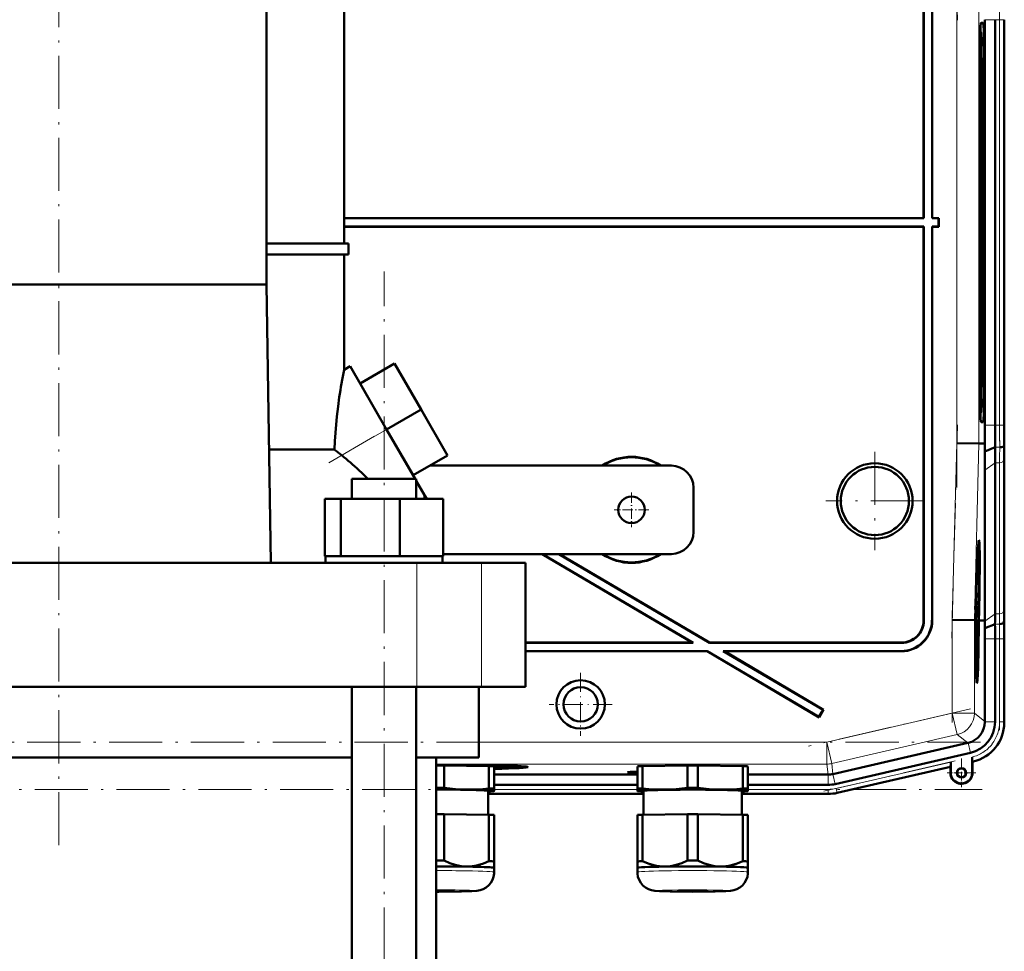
# Model space of a CAD drawing. Extents: x -1358 to 1757, y -1691 to 755.
# Tile 97 of 100: x 1393 to 1615, y 91 to 302. Entities that reach past the tile are written whole.
import ezdxf

# ---------------------------------------------------------------- set-up
doc = ezdxf.new("R2010")
doc.units = 0
doc.linetypes.add('DASHDOT', pattern=[18.5, 12, -3, 0.5, -3])

msp = doc.modelspace()

# ---------------------------------------------------------------- linework, layer by layer
at = {"color": 7, "linetype": 'DASHDOT', "lineweight": 18}
for p, q in [((1401.43, 115.06), (1401.43, 353.14)), ((1604.6, 301.66), (1603.33, 349.88)), ((1604.49, 195.92), (1604.49, 315.88)), ((1614.14, 310.93), (1614.14, 200.87)), ((1474.97, -318), (1474.97, 244.8)), ((1462.46, 201.53), (1483.5, 213.68)), ((1603.33, 161.91), (1604.6, 210.13)), ((1585.93, 204), (1585.93, 181.8)), ((1597.03, 192.9), (1574.83, 192.9)), ((1603.44, 142.83), (1603.44, 168.1)), ((1614.14, 163.64), (1614.14, 141.07)), ((1607.56, 145.89), (1570.96, 137.44)), ((1609.82, 138.39), (1192.83, 138.39)), ((1574.38, 127.24), (1605.69, 134.47)), ((1192.49, 127.68), (1610.17, 127.68))]:
    msp.add_line(p, q, dxfattribs=at)
at = {"color": 7, "lineweight": 50}
for p, q in [((1596.93, 256.9), (1596.93, 345.9)), ((1597, 256.83), (1597, 345.97)), ((1598.86, 345.83), (1598.86, 256.83)), ((1598.93, 345.9), (1598.93, 256.9)), ((1448.38, 333.3), (1448.38, 241.9)), ((1465.93, 251.15), (1465.93, 333.3)), ((1609.94, 301.08), (1610.39, 301.08)), ((1610.82, 210.04), (1610.82, 301.76)), ((1613.12, 301.76), (1613.12, 210.04)), ((1615.18, 210.04), (1615.18, 301.76)), ((1615.18, 301.76), (1615.18, 210.04)), ((1609.89, 298.9), (1609.78, 299.02)), ((1609.78, 298.91), (1609.89, 298.91)), ((1609.68, 220.9), (1609.68, 290.9)), ((1610.1, 290.9), (1610.1, 220.9)), ((1610.65, 290.9), (1610.65, 220.9)), ((1596.93, 256.9), (1465.93, 256.9)), ((1597, 256.83), (1465.93, 256.83)), ((1597, 256.83), (1596.93, 256.9)), ((1598.93, 256.9), (1598.86, 256.83)), ((1600.36, 256.83), (1598.86, 256.83)), ((1600.43, 256.9), (1598.93, 256.9)), ((1600.36, 256.83), (1600.43, 256.9)), ((1600.36, 254.97), (1600.36, 256.83)), ((1600.43, 254.9), (1600.43, 256.9)), ((1465.93, 254.97), (1597, 254.97)), ((1465.93, 254.9), (1596.93, 254.9)), ((1597, 254.97), (1596.93, 254.9)), ((1596.93, 254.9), (1596.93, 165.9)), ((1597, 254.97), (1597, 165.83)), ((1598.86, 165.96), (1598.86, 254.97)), ((1598.93, 254.9), (1598.86, 254.97)), ((1598.86, 254.97), (1600.36, 254.97)), ((1598.93, 165.89), (1598.93, 254.9)), ((1598.93, 254.9), (1600.43, 254.9)), ((1600.36, 254.97), (1600.43, 254.9)), ((1448.38, 251.15), (1466.93, 251.15)), ((1466.93, 248.65), (1466.93, 251.15)), ((1466.93, 248.65), (1448.38, 248.65)), ((1465.93, 222.59), (1465.93, 248.65)), ((1448.38, 241.9), (1354.48, 241.9)), ((1448.38, 241.9), (1449.41, 178.9)), ((1465.93, 222.59), (1467.31, 223.39)), ((1467.31, 223.39), (1475.56, 209.1)), ((1469.56, 219.49), (1477.35, 223.99)), ((1483.35, 213.6), (1477.35, 223.99)), ((1475.56, 209.1), (1469.56, 219.49)), ((1475.56, 209.1), (1483.35, 213.6)), ((1489.35, 203.21), (1483.35, 213.6)), ((1609.89, 212.89), (1609.78, 212.89)), ((1609.89, 212.89), (1609.78, 212.78)), ((1610.39, 210.71), (1609.94, 210.71)), ((1482.03, 197.9), (1475.56, 209.1)), ((1481.56, 198.71), (1476.9, 206.77)), ((1604.49, 205.98), (1609.48, 205.92)), ((1610.83, 205.9), (1609.48, 205.92)), ((1610.8, 204.1), (1610.83, 205.9)), ((1610.8, 204.1), (1613.14, 205.07)), ((1615.17, 205.47), (1615.2, 205.9)), ((1448.99, 204.51), (1463.81, 204.51)), ((1481.56, 198.71), (1489.35, 203.21)), ((1615.18, 168.83), (1615.18, 202.97)), ((1615.18, 168.83), (1615.18, 202.97)), ((1539.93, 200.9), (1485.36, 200.9)), ((1613.12, 167.41), (1613.12, 201.55)), ((1610.77, 165.9), (1610.77, 199.89)), ((1467.67, 197.9), (1480.13, 197.9)), ((1467.67, 193.4), (1467.67, 197.9)), ((1480.13, 197.9), (1482.27, 197.9)), ((1482.27, 197.48), (1482.27, 197.9)), ((1482.27, 193.4), (1482.27, 197.9)), ((1484.13, 194.25), (1482.27, 197.48)), ((1544.93, 195.9), (1544.93, 185.9)), ((1484.13, 193.4), (1484.13, 194.25)), ((1484.13, 194.25), (1484.62, 193.4)), ((1461.58, 193.4), (1465.17, 193.4)), ((1461.58, 180.4), (1461.58, 193.4)), ((1465.17, 193.4), (1478.55, 193.4)), ((1465.17, 180.4), (1465.17, 193.4)), ((1478.55, 193.4), (1488.35, 193.4)), ((1478.55, 180.4), (1478.55, 193.4)), ((1488.35, 180.4), (1488.35, 193.4)), ((1488.35, 180.4), (1488.35, 193.4)), ((1461.58, 180.4), (1461.95, 180.4)), ((1461.77, 180.4), (1464.8, 180.4)), ((1461.77, 180.4), (1461.77, 178.9)), ((1464.8, 180.4), (1465.17, 180.4)), ((1465.17, 180.4), (1466.55, 180.4)), ((1466.55, 180.4), (1474.97, 180.4)), ((1474.97, 180.4), (1477.17, 180.4)), ((1477.17, 180.4), (1478.55, 180.4)), ((1478.55, 180.4), (1479.56, 180.4)), ((1479.56, 180.4), (1487.34, 180.4)), ((1487.34, 180.4), (1488.35, 180.4)), ((1488.17, 180.4), (1488.17, 178.9)), ((1488.17, 180.4), (1488.17, 178.9)), ((1488.35, 180.9), (1539.93, 180.9)), ((1510.69, 180.9), (1544.6, 160.9)), ((1510.83, 180.9), (1544.86, 160.83)), ((1514.49, 180.9), (1548.52, 160.83)), ((1514.63, 180.9), (1548.54, 160.9)), ((1609.44, 182.26), (1609.25, 182.32)), ((1320.44, 178.9), (1482.42, 178.9)), ((1482.42, 178.9), (1496.99, 178.9)), ((1496.99, 178.9), (1506.93, 178.9)), ((1506.93, 150.9), (1506.93, 178.9)), ((1608.95, 174.02), (1608.93, 174.02)), ((1608.96, 173.96), (1608.93, 173.96)), ((1608.95, 174.02), (1608.94, 174.22)), ((1608.96, 174.81), (1608.96, 173.96)), ((1608.88, 172.16), (1608.85, 172.16)), ((1608.88, 172.08), (1608.85, 172.08)), ((1608.89, 172.03), (1608.85, 172.03)), ((1608.86, 171.64), (1608.86, 171.15)), ((1608.91, 171.59), (1608.86, 171.59)), ((1608.88, 172.08), (1608.88, 172.16)), ((1608.89, 172.03), (1608.88, 172.08)), ((1608.89, 172.85), (1608.9, 173.19)), ((1608.89, 172.99), (1608.89, 172.85)), ((1608.89, 172.35), (1608.89, 172.03)), ((1608.93, 172.32), (1608.89, 172.32)), ((1608.9, 171.1), (1608.91, 171.59)), ((1608.91, 171.59), (1608.93, 172.32)), ((1608.92, 169.37), (1608.77, 169.37)), ((1608.82, 170.46), (1608.8, 170.46)), ((1608.9, 171.1), (1608.82, 171.1)), ((1608.82, 170.46), (1608.83, 170.87)), ((1608.83, 170.87), (1608.82, 170.87)), ((1608.92, 169.37), (1608.82, 170.46)), ((1608.82, 169.12), (1608.82, 169.37)), ((1608.86, 171.15), (1608.83, 171.15)), ((1608.83, 170.87), (1608.83, 171.1)), ((1608.83, 170.87), (1608.92, 169.78)), ((1608.92, 169.78), (1608.92, 169.37)), ((1608.63, 167.38), (1608.59, 165.93)), ((1608.67, 167.38), (1608.63, 167.38)), ((1608.63, 167.38), (1608.67, 167.38)), ((1608.64, 165.93), (1608.67, 167.38)), ((1608.65, 168.4), (1608.7, 168.4)), ((1608.7, 168.4), (1608.65, 168.4)), ((1608.73, 167.89), (1608.68, 165.93)), ((1608.8, 167.1), (1608.71, 167.1)), ((1608.88, 169.12), (1608.76, 169.13)), ((1608.81, 168.93), (1608.76, 168.93)), ((1608.8, 167.1), (1608.81, 168.93)), ((1608.85, 166.7), (1608.8, 167.1)), ((1608.83, 168.93), (1608.81, 167.5)), ((1608.81, 168.93), (1608.83, 168.93)), ((1608.81, 167.5), (1608.84, 167.31)), ((1608.84, 167.99), (1608.82, 167.99)), ((1608.89, 167.85), (1608.85, 167.85)), ((1608.85, 167.2), (1608.85, 166.7)), ((1608.87, 167.15), (1608.85, 167.15)), ((1608.87, 167.15), (1608.89, 167.85)), ((1608.87, 166.65), (1608.87, 167.15)), ((1609.34, 165.92), (1609.4, 167.89)), ((1609.44, 167.88), (1609.39, 165.92)), ((1609.43, 165.92), (1609.49, 167.88)), ((1603.44, 166), (1608.44, 165.93)), ((1608.44, 165.93), (1608.59, 165.93)), ((1608.68, 165.93), (1608.64, 165.93)), ((1608.88, 166.11), (1608.69, 166.11)), ((1608.81, 166.06), (1608.69, 166.06)), ((1608.78, 164.88), (1608.69, 164.88)), ((1608.85, 166.7), (1608.7, 166.71)), ((1608.87, 166.65), (1608.7, 166.66)), ((1608.86, 164.23), (1608.88, 166.11)), ((1608.89, 166.11), (1608.87, 163.59)), ((1608.88, 166.11), (1608.89, 166.11)), ((1609.39, 165.92), (1609.34, 165.92)), ((1609.43, 165.91), (1609.81, 165.91)), ((1609.81, 165.91), (1610.77, 165.9)), ((1610.77, 165.76), (1610.77, 165.9)), ((1610.8, 164.12), (1613.1, 165.07)), ((1615.12, 165.47), (1615.16, 165.9)), ((1608.79, 163.64), (1608.7, 163.64)), ((1608.87, 163.59), (1608.7, 163.59)), ((1608.76, 163.05), (1608.7, 163.05)), ((1608.75, 162.24), (1608.76, 163.05)), ((1608.76, 163.05), (1608.86, 163.05)), ((1608.77, 162.51), (1608.85, 161.48)), ((1608.86, 162.51), (1608.77, 162.51)), ((1608.84, 164.53), (1608.79, 164.53)), ((1608.8, 164.14), (1608.79, 163.64)), ((1608.86, 163.64), (1608.79, 163.64)), ((1608.86, 163.05), (1608.86, 162.51)), ((1544.6, 160.9), (1506.93, 160.9)), ((1544.86, 160.83), (1506.93, 160.83)), ((1544.86, 160.83), (1544.6, 160.9)), ((1548.52, 160.83), (1548.54, 160.9)), ((1592, 160.83), (1548.52, 160.83)), ((1591.93, 160.9), (1548.54, 160.9)), ((1608.75, 162.24), (1608.71, 162.24)), ((1608.83, 161.2), (1608.73, 161.2)), ((1608.74, 160.26), (1608.81, 161.02)), ((1608.82, 161.39), (1608.75, 162.24)), ((1608.84, 160.91), (1608.75, 159.92)), ((1608.81, 161.02), (1608.83, 161.2)), ((1608.83, 161.2), (1608.82, 161.39)), ((1608.85, 161.48), (1608.84, 160.91)), ((1610.82, 143.04), (1610.82, 161.76)), ((1613.12, 142.95), (1613.12, 161.76)), ((1615.18, 142.75), (1615.18, 161.76)), ((1615.18, 142.95), (1615.18, 161.76)), ((1506.93, 158.97), (1548.01, 158.97)), ((1506.93, 158.9), (1547.99, 158.9)), ((1547.99, 158.9), (1548.01, 158.97)), ((1547.99, 158.9), (1573.31, 143.97)), ((1548.01, 158.97), (1573.28, 144.06)), ((1551.93, 158.9), (1551.67, 158.97)), ((1551.67, 158.97), (1591.86, 158.97)), ((1551.67, 158.97), (1574.23, 145.67)), ((1551.93, 158.9), (1591.93, 158.9)), ((1551.93, 158.9), (1574.33, 145.69)), ((1608.75, 159.89), (1608.83, 159.89)), ((1608.83, 159.34), (1608.76, 159.35)), ((1608.83, 159.89), (1608.83, 159.34)), ((1609.02, 153.46), (1608.82, 153.41)), ((1482.42, 150.9), (1320.44, 150.9)), ((1467.67, -271.1), (1467.67, 150.9)), ((1482.27, -271.1), (1482.27, 150.9)), ((1496.99, 150.9), (1482.42, 150.9)), ((1496.43, 150.9), (1496.43, 134.9)), ((1506.93, 150.9), (1496.99, 150.9)), ((1574.23, 145.67), (1573.28, 144.06)), ((1574.33, 145.69), (1573.31, 143.97)), ((1574.23, 145.67), (1574.33, 145.69)), ((1573.28, 144.06), (1573.31, 143.97)), ((1610.82, 143.04), (1610.82, 142.95)), ((1606.94, 138.17), (1576.47, 131.14)), ((1607.03, 138.19), (1606.94, 138.17)), ((1576.98, 128.89), (1607.55, 135.95)), ((1467.67, 134.9), (1335.19, 134.9)), ((1496.43, 134.9), (1482.27, 134.9)), ((1486.78, -271.1), (1486.78, 134.9)), ((1603.08, 133.87), (1603.08, 131.44)), ((1607.94, 134.99), (1607.94, 134.61)), ((1607.94, 131.44), (1607.94, 134.99)), ((1607.94, 134.61), (1607.95, 134.28)), ((1607.97, 133.97), (1608.01, 133.94)), ((1608.01, 133.94), (1608.21, 133.99)), ((1608.01, 133.94), (1608.21, 133.99)), ((1608.01, 133.94), (1608.01, 131.44)), ((1608.01, 131.44), (1608.01, 133.94)), ((1486.85, 133.21), (1486.85, 133.26)), ((1486.85, 133.26), (1486.85, 133.21)), ((1487.85, 133.26), (1487.85, 133.21)), ((1487.85, 133.21), (1487.85, 133.26)), ((1488.56, 133.09), (1498.69, 132.94)), ((1488.56, 128.04), (1488.56, 133.09)), ((1496.56, 133.08), (1496.56, 132.97)), ((1498.69, 127.89), (1498.69, 132.94)), ((1499.87, 127.84), (1499.87, 132.89)), ((1505.46, 132.73), (1505.53, 132.96)), ((1532.25, 127.83), (1532.25, 132.88)), ((1533.43, 132.94), (1543.56, 133.09)), ((1533.43, 127.89), (1533.43, 132.94)), ((1543.56, 128.04), (1543.56, 133.09)), ((1545.93, 133.09), (1556.06, 132.94)), ((1545.93, 128.04), (1545.93, 133.09)), ((1556.06, 127.89), (1556.06, 132.94)), ((1557.25, 127.83), (1557.25, 132.88)), ((1577.44, 126.89), (1603.01, 132.79)), ((1577.44, 126.89), (1603.01, 132.79)), ((1603.01, 132.79), (1603.05, 132.83)), ((1603.01, 131.44), (1603.01, 132.79)), ((1499.87, 131.01), (1532.25, 131.01)), ((1557.25, 131.01), (1575.35, 131.01)), ((1498.52, 127.34), (1498.52, 121.95)), ((1499.81, 127.3), (1499.87, 127.32)), ((1499.87, 128.71), (1532.25, 128.71)), ((1499.87, 127.34), (1499.87, 127.84)), ((1499.87, 127.32), (1499.87, 127.34)), ((1532.25, 127.83), (1532.25, 127.33)), ((1532.25, 127.33), (1532.25, 127.32)), ((1532.31, 127.3), (1532.25, 127.32)), ((1533.6, 121.94), (1533.6, 127.33)), ((1555.9, 127.33), (1555.9, 121.94)), ((1557.19, 127.3), (1557.25, 127.32)), ((1557.25, 128.71), (1575.36, 128.71)), ((1557.25, 127.33), (1557.25, 127.83)), ((1557.25, 127.32), (1557.25, 127.33)), ((1498.52, 126.65), (1533.6, 126.65)), ((1498.52, 126.65), (1533.6, 126.65)), ((1575.36, 126.65), (1555.9, 126.65)), ((1555.9, 126.65), (1575.36, 126.65)), ((1488.56, 122.1), (1498.69, 121.94)), ((1488.56, 122.1), (1488.56, 111.59)), ((1498.69, 121.94), (1498.69, 111.44)), ((1499.87, 121.89), (1499.87, 111.39)), ((1532.25, 121.89), (1532.25, 111.38)), ((1533.43, 121.94), (1543.56, 122.1)), ((1533.43, 121.94), (1533.43, 111.44)), ((1543.56, 122.1), (1543.56, 111.59)), ((1545.93, 122.1), (1556.06, 121.94)), ((1545.93, 122.1), (1545.93, 111.59)), ((1556.06, 121.94), (1556.06, 111.44)), ((1557.25, 121.89), (1557.25, 111.38)), ((1499.87, 109.93), (1499.87, 111.39)), ((1532.25, 111.38), (1532.25, 109.93)), ((1557.25, 109.93), (1557.25, 111.38)), ((1499.87, 109.93), (1499.87, 108.98)), ((1499.87, 109.93), (1499.87, 109.93)), ((1499.87, 109.92), (1499.87, 109.93)), ((1532.25, 108.98), (1532.25, 109.93)), ((1557.24, 109.92), (1557.25, 109.93)), ((1557.25, 109.93), (1557.25, 108.98)), ((1557.25, 109.93), (1557.25, 109.93)), ((1487.37, 104.53), (1486.78, 104.53))]:
    msp.add_line(p, q, dxfattribs=at)
at = {"color": 7, "lineweight": 18}
for p, q in [((1604.49, 205.98), (1604.49, 305.81)), ((1609.48, 205.92), (1609.48, 305.88)), ((1609.92, 301.06), (1610.39, 301.08)), ((1613.12, 301.76), (1610.82, 301.76)), ((1614.14, 301.76), (1613.12, 301.76)), ((1614.14, 301.76), (1614.14, 210.04)), ((1614.14, 301.76), (1615.14, 301.76)), ((1615.14, 301.76), (1615.14, 210.04)), ((1615.18, 301.76), (1615.14, 301.76)), ((1609.78, 299.01), (1609.89, 298.91)), ((1610.65, 290.9), (1610.1, 290.9)), ((1610.1, 220.9), (1610.65, 220.9)), ((1609.89, 212.89), (1609.78, 212.78)), ((1609.92, 210.74), (1610.39, 210.71)), ((1610.82, 210.04), (1613.12, 210.04)), ((1613.12, 210.04), (1614.14, 210.04)), ((1615.14, 210.04), (1614.14, 210.04)), ((1615.14, 210.04), (1615.18, 210.04)), ((1465.41, 203.24), (1475.56, 209.1)), ((1603.44, 166), (1604.49, 205.98)), ((1608.44, 165.93), (1609.48, 205.92)), ((1613.14, 205.07), (1614.17, 205.07)), ((1610.77, 199.89), (1613.12, 201.55)), ((1613.12, 201.55), (1614.14, 201.55)), ((1614.14, 167.41), (1614.14, 201.55)), ((1615.14, 168.1), (1615.14, 202.24)), ((1482.42, 150.9), (1482.42, 178.9)), ((1496.99, 150.9), (1496.99, 178.9)), ((1610.77, 165.76), (1613.12, 167.41)), ((1613.12, 167.41), (1614.14, 167.41)), ((1596.93, 165.9), (1597, 165.83)), ((1598.86, 165.96), (1598.93, 165.89)), ((1603.44, 144.94), (1603.44, 166)), ((1608.44, 144.94), (1608.44, 165.93)), ((1613.1, 165.07), (1614.12, 165.07)), ((1615.2, 165.9), (1615.16, 165.9)), ((1591.93, 160.9), (1592, 160.83)), ((1610.82, 161.76), (1613.12, 161.76)), ((1613.12, 161.76), (1614.14, 161.76)), ((1614.14, 161.76), (1615.14, 161.76)), ((1614.14, 142.95), (1614.14, 161.76)), ((1615.14, 161.76), (1615.18, 161.76)), ((1615.14, 161.76), (1615.14, 142.95)), ((1591.93, 158.9), (1591.86, 158.97)), ((1575.08, 138.39), (1603.44, 144.94)), ((1608.44, 144.94), (1603.44, 144.94)), ((1603.44, 144.94), (1604.56, 140.07)), ((1608.44, 144.94), (1610.82, 143.04)), ((1610.82, 142.95), (1613.12, 142.95)), ((1615.14, 142.95), (1614.14, 142.95)), ((1615.14, 142.95), (1615.18, 142.95)), ((1496.43, 138.39), (1575.08, 138.39)), ((1575.08, 138.39), (1576.2, 133.52)), ((1575.08, 138.39), (1575.08, 133.39)), ((1604.56, 140.07), (1576.2, 133.52)), ((1606.94, 138.17), (1604.56, 140.07)), ((1607.03, 138.19), (1607.55, 135.95)), ((1577.21, 127.89), (1603.08, 133.87)), ((1607.97, 133.97), (1608, 133.98)), ((1608, 133.98), (1608.01, 133.94)), ((1575.08, 133.39), (1486.78, 133.39)), ((1575.35, 131.01), (1575.08, 133.39)), ((1576.2, 133.52), (1576.47, 131.14)), ((1577.43, 126.92), (1603.05, 132.83)), ((1603.08, 131.44), (1603.01, 131.44)), ((1607.94, 131.44), (1608.01, 131.44)), ((1575.36, 131.01), (1575.36, 128.71)), ((1576.46, 131.14), (1576.98, 128.89)), ((1499.87, 127.68), (1532.25, 127.68)), ((1557.25, 127.68), (1575.36, 127.68)), ((1575.36, 126.68), (1575.36, 127.68)), ((1577.43, 126.92), (1577.21, 127.89)), ((1577.43, 126.92), (1577.44, 126.89)), ((1498.52, 126.68), (1533.6, 126.68)), ((1555.9, 126.68), (1575.36, 126.68)), ((1575.36, 126.68), (1575.36, 126.65))]:
    msp.add_line(p, q, dxfattribs=at)
at = {"color": 7, "linetype": 'DASHDOT', "lineweight": 18, "ltscale": 0.195001}
for p, q in [((1530.93, 194.8), (1530.93, 187)), ((1534.83, 190.9), (1527.03, 190.9))]:
    msp.add_line(p, q, dxfattribs=at)
at = {"color": 7, "linetype": 'DASHDOT', "lineweight": 18, "ltscale": 0.355368}
for p, q in [((1519.42, 154.01), (1519.42, 139.79)), ((1526.52, 146.9), (1512.31, 146.9))]:
    msp.add_line(p, q, dxfattribs=at)
at = {"color": 7, "linetype": 'DASHDOT', "lineweight": 18, "ltscale": 0.1625}
for p, q in [((1605.51, 134.69), (1605.51, 128.19)), ((1608.76, 131.44), (1602.26, 131.44))]:
    msp.add_line(p, q, dxfattribs=at)
at = {"color": 7, "linetype": 'DASHDOT', "lineweight": 18, "ltscale": 0.157961}
msp.add_line((1605.51, 134.6), (1605.51, 128.28), dxfattribs=at)
at = {"color": 7, "linetype": 'DASHDOT', "lineweight": 18, "ltscale": 0.157962}
msp.add_line((1608.67, 131.44), (1602.35, 131.44), dxfattribs=at)
at = {"color": 7, "lineweight": 50}
for points in [[(1463.81, 204.51), (1463.88, 206.43), (1463.99, 208.33), (1464.31, 212.04), (1464.58, 214.29), (1464.86, 216.4)], [(1608.92, 173.08), (1608.91, 173.06), (1608.9, 172.83), (1608.89, 172.35)], [(1608.94, 172.3), (1608.92, 171.24), (1608.9, 171.1)], [(1608.91, 173.46), (1608.92, 173.55), (1608.92, 173.57)], [(1608.92, 173.57), (1608.93, 173.52), (1608.94, 173.36), (1608.94, 172.3)], [(1608.93, 172.32), (1608.93, 173.01), (1608.92, 173.06), (1608.92, 173.08)], [(1608.84, 167.99), (1608.87, 169.03), (1608.87, 169.1), (1608.88, 169.12)], [(1608.88, 168.63), (1608.86, 168.52), (1608.85, 167.86)], [(1608.9, 167.85), (1608.88, 166.79), (1608.87, 166.65)], [(1608.88, 169.12), (1608.89, 169.01), (1608.9, 168.83)], [(1608.89, 167.85), (1608.89, 168.52), (1608.88, 168.63)], [(1608.79, 163.64), (1608.77, 164.15), (1608.78, 164.88)], [(1608.78, 164.88), (1608.8, 165.84), (1608.81, 166.02), (1608.81, 166.06)], [(1608.81, 165.57), (1608.8, 165.45), (1608.79, 164.87)], [(1608.79, 164.87), (1608.79, 164.2), (1608.8, 164.15), (1608.8, 164.14)], [(1608.81, 166.06), (1608.83, 165.88), (1608.85, 164.99)], [(1608.84, 164.53), (1608.82, 165.49), (1608.81, 165.55), (1608.81, 165.57)], [(1607.95, 134.28), (1607.97, 133.99), (1607.97, 133.97), (1607.97, 133.97)], [(1493.62, 127.62), (1492.37, 127.66), (1491.11, 127.75), (1489.84, 127.87), (1488.56, 128.04)], [(1498.69, 127.89), (1497.33, 127.75), (1495.98, 127.66), (1494.8, 127.62), (1493.62, 127.62)], [(1538.5, 127.62), (1537.32, 127.62), (1536.14, 127.66), (1534.8, 127.75), (1533.43, 127.89)], [(1543.56, 128.04), (1542.28, 127.87), (1541.01, 127.74), (1539.76, 127.66), (1538.5, 127.62)], [(1551, 127.62), (1549.74, 127.66), (1548.48, 127.74), (1547.22, 127.87), (1545.93, 128.04)], [(1556.06, 127.89), (1554.7, 127.75), (1553.36, 127.66), (1552.18, 127.62), (1551, 127.62)], [(1493.62, 110.22), (1493, 110.25), (1492.38, 110.32), (1491.73, 110.43), (1491.08, 110.6), (1489.82, 111.02), (1488.56, 111.59)], [(1498.69, 111.44), (1497.43, 110.91), (1496.17, 110.52), (1495.52, 110.38), (1494.87, 110.28), (1494.25, 110.23), (1493.62, 110.22)], [(1538.5, 110.21), (1537.87, 110.23), (1537.25, 110.28), (1536.6, 110.38), (1535.95, 110.52), (1534.69, 110.91), (1533.43, 111.44)], [(1543.56, 111.59), (1542.3, 111.02), (1541.04, 110.59), (1540.39, 110.43), (1539.74, 110.32), (1539.12, 110.24), (1538.5, 110.21)], [(1551, 110.21), (1550.38, 110.24), (1549.76, 110.32), (1549.1, 110.43), (1548.45, 110.59), (1547.19, 111.02), (1545.93, 111.59)], [(1556.06, 111.44), (1554.8, 110.91), (1553.54, 110.52), (1552.9, 110.38), (1552.24, 110.28), (1551.62, 110.23), (1551, 110.21)], [(1487.37, 104.53), (1492.45, 104.57), (1494.85, 104.64), (1495.92, 104.72), (1496.69, 104.86), (1497.38, 105.11), (1498.04, 105.49), (1498.63, 105.98), (1499.12, 106.56), (1499.49, 107.22), (1499.74, 107.93), (1499.86, 108.68), (1499.87, 108.98)], [(1544.75, 104.52), (1539.67, 104.57), (1537.27, 104.64), (1536.2, 104.72), (1535.44, 104.86), (1534.74, 105.11), (1534.08, 105.49), (1533.49, 105.97), (1533.01, 106.56), (1532.63, 107.22), (1532.38, 107.93), (1532.26, 108.68), (1532.25, 108.98)], [(1544.75, 104.52), (1549.82, 104.57), (1552.22, 104.64), (1553.29, 104.72), (1554.06, 104.86), (1554.75, 105.11), (1555.42, 105.49), (1556, 105.97), (1556.49, 106.56), (1556.86, 107.22), (1557.12, 107.93), (1557.24, 108.68), (1557.25, 108.98)]]:
    msp.add_lwpolyline(points, dxfattribs=at)
for centre, radius in [((1585.93, 192.9), 8.54), ((1585.93, 192.9), 7.72), ((1530.93, 190.9), 3), ((1519.42, 146.9), 5.47), ((1519.42, 146.9), 3.88), ((1605.51, 131.44), 1.07), ((1605.51, 131.44), 1)]:
    msp.add_circle(centre, radius, dxfattribs=at)
for centre, radius, start, end in [((1592.12, 197.71), 128.62, 168.8488, 171.649), ((2136.72, 210), 525.91, 179.9957, 180.4469), ((2033.18, 209.94), 420.07, 179.9858, 180.6638), ((1962.26, 209.95), 347.08, 179.9853, 180.6691), ((1863.63, 201.26), 250.51, 179.1277, 179.9315), ((1822.54, 202.72), 207.36, 179.1212, 179.9305), ((1352.36, 62.97), 180.15, 51.1338, 51.7824), ((1420.36, 147.34), 71.79, 47.0694, 51.139), ((1530.93, 190.9), 12, 56.4427, 123.5573), ((1530.93, 190.9), 11.9, 57.2111, 122.7889), ((1912.16, 199.54), 301.39, 179.1332, 179.9321), ((1539.93, 195.9), 5, 0, 90), ((1420.48, 147.47), 71.61, 44.7681, 47.0684), ((1539.93, 185.9), 5, 270, 360), ((1530.93, 190.9), 12, 236.4427, 303.5573), ((1530.93, 190.9), 11.9, 237.2111, 302.7889), ((1609.39, 182.2), 0.0805, 4.8393, 48.6176), ((1609.08, 174.01), 0.129, 175.8658, 199.2161), ((1613.8, 171.53), 4.95, 179.4351, 184.4451), ((1611.73, 171.88), 2.88, 179.1341, 184.6358), ((1581.89, 172.44), 26.99, 359.3998, 0.6122), ((1642.2, 167.68), 33.37, 179.4676, 180.647), ((1626.8, 167.6), 17.96, 179.1828, 181.286), ((1578.33, 168.25), 30.57, 359.2603, 1.093), ((1443.82, 167.61), 169.29, 359.1397, 359.9326), ((1402.53, 169.08), 212.65, 359.1437, 359.9328), ((1822.4, 169.08), 207.22, 180.0687, 180.8785), ((1591.86, 165.96), 6.99, 269.9843, 0.0157), ((1591.93, 165.89), 5, 269.9843, 0.0157), ((1591.93, 165.89), 6.99, 269.9842, 0.0158), ((1592, 165.82), 5, 269.9843, 0.0157), ((1667.11, 165.49), 58.27, 180.4885, 181.2422), ((1496, 162.77), 114.81, 0.6735, 1.491), ((1328.71, 161.82), 284.4, 359.9866, 0.6543), ((1257.85, 161.84), 357.33, 359.9869, 0.6511), ((1962.76, 161.84), 347.59, 179.3315, 180.0144), ((1630.78, 164.56), 21.94, 180.0813, 182.4019), ((1608.99, 163.63), 0.129, 175.8658, 199.2161), ((1410.42, 161.81), 200.39, 359.9856, 0.6607), ((1605.82, 143.05), 5, 284.0551, 358.9536), ((1605.93, 142.95), 7.18, 282.9912, 0.0087), ((1606.19, 142.75), 8.99, 282.9916, 0.0084), ((1605.51, 131.44), 2.5, 180, 0), ((1605.51, 131.44), 2.43, 180, 360), ((1605.51, 131.44), 2.5, 218.7594, 0), ((1605.51, 131.44), 1, 38.8023, 269.957), ((1575.36, 135.9), 7.19, 270.0004, 282.9993), ((1575.36, 135.9), 9.25, 270.0004, 282.9992), ((1575.36, 135.9), 9.25, 270.0004, 282.9992)]:
    msp.add_arc(centre, radius, start, end, dxfattribs=at)
at = {"color": 7, "lineweight": 18}
for centre, radius, start, end in [((2032.94, 209.94), 418.8, 179.9856, 180.6657), ((1998.75, 209.94), 383.61, 179.9854, 180.6681), ((1864.06, 201.25), 249.92, 179.1254, 179.9311), ((1844.24, 201.96), 229.1, 179.1224, 179.9306), ((1444.16, 167.61), 169.99, 359.143, 359.9328), ((1424.23, 168.32), 190.91, 359.1448, 359.9328), ((1328.52, 161.82), 285.63, 359.9869, 0.6516), ((1294.31, 161.83), 320.83, 359.987, 0.6502), ((1605.93, 142.95), 9.21, 282.9951, 0.005), ((1605.97, 142.95), 8.17, 341.479, 0.0467), ((1606, 142.92), 8.13, 322.0259, 341.626), ((1605.94, 142.93), 8.18, 284.1355, 302.7235), ((1605.98, 142.9), 8.15, 302.6137, 322.2041), ((1575.08, 138.39), 5, 270, 283), ((1575.36, 135.88), 8.2, 269.9878, 283.0122), ((1575.36, 135.9), 9.21, 270.0004, 282.9992)]:
    msp.add_arc(centre, radius, start, end, dxfattribs=at)
at = {"color": 7, "lineweight": 50}
for centre, major_axis, ratio, start_param, end_param in [((1609.94, 290.9), (0, 10.19), 0.026177, 0.001612, 1.570796), ((1610.39, 290.9), (0, 10.19), 0.026177, 4.712389, 6.283185), ((1609.89, 290.9), (0, 8.01), 0.026177, 6.256996, 6.283185), ((1609.89, 290.9), (0, 8.01), 0.026177, 4.712389, 6.256996), ((1609.94, 220.9), (0, 10.19), 0.026177, 1.570796, 3.139981), ((1609.89, 220.9), (0, 8.01), 0.026177, 3.167782, 4.712389), ((1610.39, 220.9), (0, 10.19), 0.026177, 3.141593, 4.712389), ((1609.89, 220.9), (0, 8.01), 0.026177, 3.141593, 3.167782), ((1614.17, 205.48), (1, 0), 0.414255, 4.715234, 6.251119), ((1609.06, 167.91), (0.42, 16.16), 0.026173, 0.002609, 1.541551), ((1609.06, 167.91), (0.42, 16.16), 0.026173, 4.711319, 6.285795), ((1609.06, 167.82), (-0.38, -14.44), 0.026173, 3.134978, 4.673197), ((1609.06, 167.91), (0.33, 12.78), 0.026173, 0.002734, 1.572781), ((1609.06, 167.91), (0.33, 12.78), 0.026173, 4.711319, 6.283528), ((1609.06, 167.82), (-0.38, -14.44), 0.026173, 1.576165, 3.056296), ((1609.01, 167.88), (0, -16.16), 0.026176, 4.833214, 6.28068), ((1609.01, 167.92), (0, 14.46), 0.026176, 1.709149, 3.149459), ((1609.01, 167.88), (0, -12.78), 0.026176, 4.865698, 6.280665), ((1608.55, 167.89), (-0.09, -10.11), 0.026177, 1.394496, 1.448849), ((1609.01, 167.88), (0, -12.78), 0.026176, 6.280665, 7.699987), ((1609.01, 167.88), (0, -16.16), 0.026176, 6.28068, 7.732162), ((1609.01, 167.92), (0, 14.46), 0.026176, 3.149459, 4.573351), ((1609.03, 167.89), (-0.14, -16.16), 0.026177, 1.448448, 1.448756), ((1614.12, 165.48), (1, 0), 0.414215, 4.715229, 6.251119), ((1608.55, 167.89), (-0.09, -10.11), 0.026177, 1.072075, 1.132318), ((1603.05, 133.86), (0, 1.03), 0.034024, 3.184364, 4.720253), ((1487.35, 132.73), (-20.18, 0), 0.026177, 4.73717, 4.740526), ((1487.35, 132.73), (-18.12, 0), 0.026177, 4.739988, 4.743727), ((1487.35, 132.73), (-16.2, 0), 0.026177, 3.143885, 4.747433), ((1487.37, 132.73), (13.8, 0), 0.026177, 1.484737, 1.614054), ((1487.35, 132.73), (-20.18, 0), 0.026177, 3.143867, 4.687608), ((1487.35, 132.73), (-18.12, 0), 0.026177, 3.134523, 4.68479), ((1487.37, 132.73), (13.8, 0), 0.026177, 0.437539, 0.609658), ((1487.35, 132.73), (-20.18, 0), 0.026177, 2.240627, 3.143867), ((1487.35, 132.73), (-16.2, 0), 0.026177, 2.454681, 3.143885), ((1487.35, 132.73), (-18.12, 0), 0.026177, 2.334296, 3.134523), ((1540.34, 131.53), (10.3, 0), 0.026177, 3.1393, 3.808595), ((1540.34, 131.53), (10.3, 0), 0.026177, 2.47459, 3.1393), ((1544.75, 132.73), (13.8, 0), 0.026177, 2.531934, 2.704054), ((1544.75, 132.73), (13.8, 0), 0.026177, 1.484737, 1.656856), ((1544.75, 132.73), (13.8, 0), 0.026177, 0.437539, 0.609658), ((1575.35, 136.01), (4.97, 0.57), 0.999653, 4.598982, 4.601547), ((1575.35, 136.01), (-4.97, -0.57), 0.999653, 1.459955, 1.684204), ((1487.37, 127.68), (-13.8, 0), 0.026177, 4.626329, 4.755647), ((1487.37, 127.34), (12.5, 0), 0.026177, 6.185296, 7.90167), ((1487.37, 127.34), (11.15, 0), 0.026177, 0, 1.624264), ((1487.37, 127.34), (12.5, 0), 0.026177, 5.814135, 6.185296), ((1487.37, 127.68), (-13.8, 0), 0.026177, 3.579132, 3.751251), ((1544.75, 127.68), (-13.8, 0), 0.026177, 5.673527, 5.845646), ((1544.75, 127.33), (12.5, 0), 0.026177, 6.185296, 9.424778), ((1544.75, 127.33), (12.5, 0), 0.026177, 3.141593, 3.239482), ((1544.75, 127.33), (12.5, 0), 0.026177, 3.239482, 3.610643), ((1544.75, 127.33), (11.15, 0), 0.026177, 0, 3.141593), ((1544.75, 127.68), (-13.8, 0), 0.026177, 4.626329, 4.798449), ((1544.75, 127.33), (12.5, 0), 0.026177, 5.814135, 6.185296), ((1544.75, 127.68), (-13.8, 0), 0.026177, 3.579132, 3.751251), ((1487.37, 121.74), (13.8, 0), 0.026177, 1.484737, 1.614054), ((1487.37, 121.74), (13.8, 0), 0.026177, 0.437539, 0.609658), ((1544.75, 121.74), (13.8, 0), 0.026177, 2.531934, 2.704054), ((1544.75, 121.74), (13.8, 0), 0.026177, 1.484737, 1.656856), ((1544.75, 121.74), (13.8, 0), 0.026177, 0.437539, 0.609658), ((1487.37, 111.23), (-13.8, 0), 0.026177, 4.626329, 4.755647), ((1487.37, 111.23), (-13.8, 0), 0.026177, 3.579132, 3.751251), ((1544.75, 111.23), (-13.8, 0), 0.026177, 5.673527, 5.845646), ((1544.75, 111.23), (-13.8, 0), 0.026177, 4.626329, 4.798449), ((1544.75, 111.23), (-13.8, 0), 0.026177, 3.579132, 3.751251), ((1487.37, 109.93), (12.5, 0), 0.026177, 0, 1.618485), ((1544.75, 109.93), (12.5, 0), 0.026177, 0, 3.141593), ((1487.37, 104.74), (3.5, 0), 0.026177, 0, 1.74188), ((1487.37, 104.74), (3.5, 0), 0.026177, 4.541305, 6.283185), ((1544.75, 104.74), (3.5, 0), 0.026177, 0, 3.141593), ((1544.75, 104.74), (3.5, 0), 0.026177, 3.141593, 6.283185)]:
    msp.add_ellipse(centre, major_axis=major_axis, ratio=ratio, start_param=start_param, end_param=end_param, dxfattribs=at)
at = {"color": 7, "lineweight": 18}
for centre, major_axis, ratio, start_param, end_param in [((1614.14, 202.26), (1, 0), 0.707107, 4.712389, 6.248279), ((1614.14, 168.12), (1, 0), 0.707107, 4.712389, 6.248279), ((1603.44, 144.94), (3.11, 3.91), 0.999441, 4.04071, 5.384068), ((1487.37, 108.98), (12.5, 0), 0.026177, 1.047198, 1.618485), ((1487.37, 108.98), (12.5, 0), 0.026177, 0, 1.047198), ((1544.75, 108.98), (12.5, 0), 0.026177, 1.047198, 3.141593), ((1544.75, 108.98), (12.5, 0), 0.026177, 0, 1.047198), ((1487.37, 104.74), (8.26, 0), 0.026177, 4.712389, 7.926184), ((1544.75, 104.74), (8.26, 0), 0.026177, 1.570796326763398, 7.853981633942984), ((1487.37, 104.74), (8.26, 0), 0.026177, 4.640186, 4.712389)]:
    msp.add_ellipse(centre, major_axis=major_axis, ratio=ratio, start_param=start_param, end_param=end_param, dxfattribs=at)

doc.saveas('drawing.dxf')
